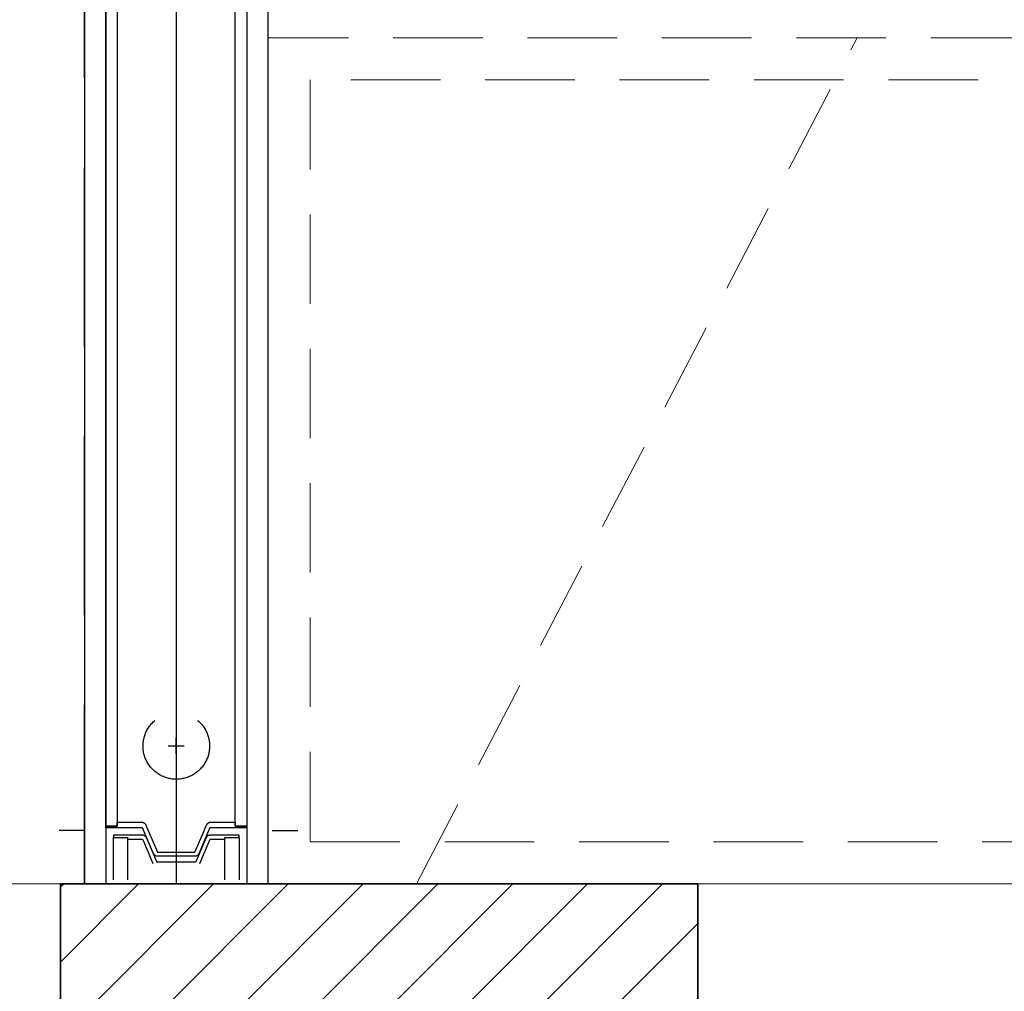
# Model space of a CAD drawing. Header units: millimetres. Extents: x -587 to 33545, y -26688 to 22494.
# Tile 185 of 256: x 11381 to 11451, y 9781 to 9850. Entities that reach past the tile are written whole.
import ezdxf

# ---------------------------------------------------------------- set-up
doc = ezdxf.new("R2010")
doc.units = ezdxf.units.MM
doc.header["$MEASUREMENT"] = 0
doc.linetypes.add('DASHED2', pattern=[9.525, 6.35, -3.175])
for name, color, linetype in [('_I_EKO_PODKLAD 3', 252, 'Continuous'), ('AVECO', 40, 'Continuous'), ('AVECO MODUŁY', 40, 'Continuous'), ('AVECO TORY', 7, 'Continuous')]:
    doc.layers.add(name, color=color, linetype=linetype)
for name, color, linetype, lineweight in [('A_istniejące ściany', 7, 'Continuous', 35), ('A_wyposażenie', 7, 'Continuous', 9), ('l.wypełnien', 253, 'Continuous', 5), ('Nowe_820-G Rysunki Obrazki_Nr_pióra__1', 7, 'Continuous', 13), ('wymiarowanie', 176, 'Continuous', 9)]:
    doc.layers.add(name, color=color, linetype=linetype, lineweight=lineweight)
doc.styles.add('styl2', font='simplex.shx')
doc.dimstyles.new('Skala 1-50', dxfattribs={"dimtxt": 12, "dimasz": 5, "dimexe": 1, "dimexo": 1, "dimgap": 1.5, "dimtad": 1, "dimdec": 1, "dimrnd": 0.5, "dimtxsty": 'styl2', "dimblk": 'ARCHTICK', "dimcen": 5, "dimadec": 0, "dimazin": 0, "dimtfac": 1, "dimtdec": 1, "dimtmove": 1, "dimatfit": 3, "dimldrblk": 'ARCHTICK', "dimfxl": 5, "dimfxlon": 1, "dimlwd": -1, "dimlwe": -1, "dimarcsym": 0})

# ---------------------------------------------------------------- blocks, each defined once
blk = doc.blocks.new('_ArchTick')
at = {"color": 0, "linetype": 'ByBlock', "const_width": 0.15}
blk.add_lwpolyline([(-0.5, -0.5), (0.5, 0.5)], dxfattribs=at)
blk = doc.blocks.new('*D6222')
at = {"layer": 'Defpoints', "color": 0}
for p in [(11385.332, 9892.385), (11234.132, 9788.833), (11385.332, 9788.833)]:
    blk.add_point(p, dxfattribs=at)
at = {"layer": 'wymiarowanie', "color": 0}
for p, q in [((11234.132, 9887.385), (11234.132, 9893.385)), ((11385.332, 9887.385), (11385.332, 9893.385)), ((11234.132, 9892.385), (11385.332, 9892.385))]:
    blk.add_line(p, q, dxfattribs=at)
at = {"layer": 'wymiarowanie', "color": 0, "xscale": 5, "yscale": 5, "zscale": 5, "rotation": 180}
blk.add_blockref('_ArchTick', (11234.132, 9892.385), dxfattribs=at)
at = {"layer": 'wymiarowanie', "color": 0, "xscale": 5, "yscale": 5, "zscale": 5}
blk.add_blockref('_ArchTick', (11385.332, 9892.385), dxfattribs=at)
at = {"layer": 'wymiarowanie', "color": 0, "insert": (11309.732, 9900.036), "char_height": 12, "attachment_point": 5, "style": 'styl2'}
blk.add_mtext('151', dxfattribs=at)
blk = doc.blocks.new('*D6223')
at = {"layer": 'Defpoints', "color": 0}
for p in [(11427.665, 9892.385), (11385.332, 9788.833), (11427.665, 9788.833)]:
    blk.add_point(p, dxfattribs=at)
at = {"layer": 'wymiarowanie', "color": 0}
for p, q in [((11385.332, 9887.385), (11385.332, 9893.385)), ((11427.665, 9887.385), (11427.665, 9893.385)), ((11385.332, 9892.385), (11427.665, 9892.385))]:
    blk.add_line(p, q, dxfattribs=at)
at = {"layer": 'wymiarowanie', "color": 0, "xscale": 5, "yscale": 5, "zscale": 5, "rotation": 180}
blk.add_blockref('_ArchTick', (11385.332, 9892.385), dxfattribs=at)
at = {"layer": 'wymiarowanie', "color": 0, "xscale": 5, "yscale": 5, "zscale": 5}
blk.add_blockref('_ArchTick', (11427.665, 9892.385), dxfattribs=at)
at = {"layer": 'wymiarowanie', "color": 0, "insert": (11406.499, 9900.738), "char_height": 12, "attachment_point": 5, "style": 'styl2'}
blk.add_mtext('42,5', dxfattribs=at)
blk = doc.blocks.new('*D6224')
at = {"layer": 'Defpoints', "color": 0}
for p in [(11579.289, 9892.385), (11427.665, 9788.833), (11579.289, 9788.833)]:
    blk.add_point(p, dxfattribs=at)
at = {"layer": 'wymiarowanie', "color": 0}
for p, q in [((11427.665, 9887.385), (11427.665, 9893.385)), ((11579.289, 9887.385), (11579.289, 9893.385)), ((11427.665, 9892.385), (11579.289, 9892.385))]:
    blk.add_line(p, q, dxfattribs=at)
at = {"layer": 'wymiarowanie', "color": 0, "xscale": 5, "yscale": 5, "zscale": 5, "rotation": 180}
blk.add_blockref('_ArchTick', (11427.665, 9892.385), dxfattribs=at)
at = {"layer": 'wymiarowanie', "color": 0, "xscale": 5, "yscale": 5, "zscale": 5}
blk.add_blockref('_ArchTick', (11579.289, 9892.385), dxfattribs=at)
at = {"layer": 'wymiarowanie', "color": 0, "insert": (11503.477, 9900.587), "char_height": 12, "attachment_point": 5, "style": 'styl2'}
blk.add_mtext('151,5', dxfattribs=at)

msp = doc.modelspace()

# ---------------------------------------------------------------- hatches: boundary and pattern name
at = {"layer": 'l.wypełnien'}
h = msp.add_hatch(dxfattribs=at)
h.set_pattern_fill('ANSI31', color=256, scale=30, style=0)
h.set_pattern_definition([(45, (0, 6.0705), (-2.6516504, 2.6516504), [])])
h.paths.add_polyline_path([(11391.259, 10408.593), (11391.259, 10365.413), (11839.145, 10365.413), (11839.145, 9788.833), (11774.022, 9788.833), (11774.022, 9771.9), (11774.022, 9760.893), (11774.022, 9745.653), (11839.145, 9745.653), (11882.325, 9745.653), (11882.325, 10528.82), (11866.239, 10528.82), (11854.385, 10528.82), (11839.145, 10528.82), (11839.145, 10408.593), (11426.819, 10408.593), (11426.819, 10558.453), (11401.419, 10558.453), (11401.419, 10408.593)])
h.paths.add_polyline_path([(11391.259, 10840.393), (11391.259, 10798.06), (11401.419, 10798.06), (11401.419, 10660.453), (11426.819, 10660.453), (11426.819, 10798.06), (11839.145, 10798.06), (11839.145, 10683.76), (11854.385, 10683.76), (11866.239, 10683.76), (11882.325, 10683.76), (11882.325, 11337.387), (11882.325, 11380.567), (11799.422, 11380.567), (11799.422, 11337.387), (11839.145, 11337.387), (11839.145, 11000.393), (11839.145, 10840.393), (11699.445, 10840.393), (11685.176, 10840.393), (11640.675, 10840.393), (11401.419, 10840.393)])
h.paths.add_polyline_path([(11477.619, 10812.453), (11477.619, 10826), (11497.939, 10826), (11497.939, 10812.453)], flags=16)
h.paths.add_polyline_path([(11438.672, 10826), (11438.672, 10812.453), (11457.299, 10812.453), (11457.299, 10826)], flags=16)
h.paths.add_polyline_path([(11429.289, 9745.653), (11429.289, 9788.833), (11384.132, 9788.833), (11384.132, 9745.653)])
h.paths.add_polyline_path([(11624.022, 9745.653), (11624.022, 9788.833), (11579.289, 9788.833), (11579.289, 9745.653)])

# ---------------------------------------------------------------- linework, layer by layer
at = {"layer": '_I_EKO_PODKLAD 3', "color": 5, "linetype": 'DASHED2', "ltscale": 2}
msp.add_line((11385.832, 9788.833), (11385.832, 10365.413), dxfattribs=at)
msp.add_line((11385.832, 9788.833), (11385.832, 10365.413), dxfattribs=at)
at = {"layer": 'A_istniejące ściany', "color": 7}
for points in [[(11429.289, 9788.833), (11384.132, 9788.833)], [(11384.132, 9788.833), (11384.132, 9745.653)], [(11429.289, 9745.653), (11429.289, 9788.833)]]:
    msp.add_lwpolyline(points, dxfattribs=at)
at = {"layer": 'A_wyposażenie', "color": 7, "linetype": 'DASHED2'}
msp.add_line((11409.358, 9788.833), (11440.588, 9848.833), dxfattribs=at)
msp.add_line((11409.358, 9788.833), (11440.588, 9848.833), dxfattribs=at)
for points in [[(11398.832, 9848.833), (11398.832, 9788.833), (11518.832, 9788.833), (11518.832, 9848.833)], [(11398.832, 9848.833), (11398.832, 9788.833), (11518.832, 9788.833), (11518.832, 9848.833)], [(11401.832, 9845.833), (11401.832, 9791.833), (11515.832, 9791.833), (11515.832, 9845.833)], [(11401.832, 9845.833), (11401.832, 9791.833), (11515.832, 9791.833), (11515.832, 9845.833)]]:
    msp.add_lwpolyline(points, close=True, dxfattribs=at)
at = {"layer": 'AVECO', "color": 7}
for p, q in [((11388.071, 9792.303), (11387.882, 9792.303)), ((11387.882, 9792.303), (11387.882, 9792.133)), ((11387.882, 9792.133), (11388.071, 9792.133)), ((11387.882, 9789.133), (11387.882, 9792.133)), ((11387.882, 9792.133), (11388.882, 9792.133)), ((11389.041, 9792.303), (11388.071, 9792.303)), ((11388.071, 9792.133), (11388.882, 9792.133)), ((11388.882, 9792.133), (11388.882, 9792.01)), ((11388.882, 9792.133), (11388.882, 9789.133)), ((11388.882, 9792.01), (11389.041, 9792.01)), ((11389.659, 9792.303), (11389.041, 9792.303)), ((11389.041, 9792.01), (11389.659, 9792.01)), ((11389.888, 9792.304), (11389.659, 9792.303)), ((11389.659, 9792.01), (11389.938, 9792.01)), ((11389.898, 9792.304), (11389.888, 9792.304)), ((11389.909, 9792.303), (11389.898, 9792.304)), ((11389.92, 9792.303), (11389.909, 9792.303)), ((11389.93, 9792.302), (11389.92, 9792.303)), ((11389.941, 9792.3), (11389.93, 9792.302)), ((11389.938, 9792.01), (11389.997, 9791.874)), ((11389.951, 9792.299), (11389.941, 9792.3)), ((11389.962, 9792.297), (11389.951, 9792.299)), ((11389.973, 9792.294), (11389.962, 9792.297)), ((11389.983, 9792.292), (11389.973, 9792.294)), ((11389.994, 9792.289), (11389.983, 9792.292)), ((11390.004, 9792.286), (11389.994, 9792.289)), ((11389.997, 9791.874), (11390.676, 9790.286)), ((11390.014, 9792.282), (11390.004, 9792.286)), ((11390.025, 9792.279), (11390.014, 9792.282)), ((11390.045, 9792.271), (11390.025, 9792.279)), ((11390.064, 9792.263), (11390.045, 9792.271)), ((11390.082, 9792.254), (11390.064, 9792.263)), ((11390.099, 9792.246), (11390.082, 9792.254)), ((11390.115, 9792.238), (11390.099, 9792.246)), ((11390.13, 9792.23), (11390.115, 9792.238)), ((11390.137, 9792.226), (11390.13, 9792.23)), ((11390.143, 9792.222), (11390.137, 9792.226)), ((11390.147, 9792.22), (11390.143, 9792.222)), ((11390.15, 9792.218), (11390.147, 9792.22)), ((11390.152, 9792.216), (11390.15, 9792.218)), ((11390.155, 9792.214), (11390.152, 9792.216)), ((11390.158, 9792.212), (11390.155, 9792.214)), ((11390.161, 9792.21), (11390.158, 9792.212)), ((11390.163, 9792.208), (11390.161, 9792.21)), ((11390.166, 9792.205), (11390.163, 9792.208)), ((11390.168, 9792.203), (11390.166, 9792.205)), ((11390.17, 9792.201), (11390.168, 9792.203)), ((11390.174, 9792.197), (11390.17, 9792.201)), ((11390.176, 9792.194), (11390.174, 9792.197)), ((11390.179, 9792.192), (11390.176, 9792.194)), ((11390.181, 9792.189), (11390.179, 9792.192)), ((11390.182, 9792.187), (11390.181, 9792.189)), ((11390.184, 9792.184), (11390.182, 9792.187)), ((11390.186, 9792.182), (11390.184, 9792.184)), ((11390.189, 9792.177), (11390.186, 9792.182)), ((11390.192, 9792.172), (11390.189, 9792.177)), ((11390.196, 9792.166), (11390.192, 9792.172)), ((11390.199, 9792.16), (11390.196, 9792.166)), ((11390.203, 9792.153), (11390.199, 9792.16)), ((11390.207, 9792.145), (11390.203, 9792.153)), ((11390.21, 9792.137), (11390.207, 9792.145)), ((11390.95, 9790.41), (11390.21, 9792.137)), ((11394.454, 9792.137), (11393.713, 9790.407)), ((11393.99, 9790.29), (11394.726, 9792.01)), ((11394.457, 9792.145), (11394.454, 9792.137)), ((11394.461, 9792.153), (11394.457, 9792.145)), ((11394.465, 9792.16), (11394.461, 9792.153)), ((11394.469, 9792.166), (11394.465, 9792.16)), ((11394.472, 9792.172), (11394.469, 9792.166)), ((11394.475, 9792.177), (11394.472, 9792.172)), ((11394.479, 9792.182), (11394.475, 9792.177)), ((11394.48, 9792.184), (11394.479, 9792.182)), ((11394.482, 9792.187), (11394.48, 9792.184)), ((11394.484, 9792.189), (11394.482, 9792.187)), ((11394.486, 9792.192), (11394.484, 9792.189)), ((11394.488, 9792.194), (11394.486, 9792.192)), ((11394.49, 9792.197), (11394.488, 9792.194)), ((11394.494, 9792.201), (11394.49, 9792.197)), ((11394.496, 9792.203), (11394.494, 9792.201)), ((11394.499, 9792.205), (11394.496, 9792.203)), ((11394.501, 9792.208), (11394.499, 9792.205)), ((11394.504, 9792.21), (11394.501, 9792.208)), ((11394.506, 9792.212), (11394.504, 9792.21)), ((11394.509, 9792.214), (11394.506, 9792.212)), ((11394.512, 9792.216), (11394.509, 9792.214)), ((11394.515, 9792.218), (11394.512, 9792.216)), ((11394.518, 9792.22), (11394.515, 9792.218)), ((11394.521, 9792.222), (11394.518, 9792.22)), ((11394.527, 9792.226), (11394.521, 9792.222)), ((11394.534, 9792.23), (11394.527, 9792.226)), ((11394.549, 9792.238), (11394.534, 9792.23)), ((11394.565, 9792.246), (11394.549, 9792.238)), ((11394.582, 9792.254), (11394.565, 9792.246)), ((11394.6, 9792.263), (11394.582, 9792.254)), ((11394.62, 9792.271), (11394.6, 9792.263)), ((11394.64, 9792.279), (11394.62, 9792.271)), ((11394.65, 9792.282), (11394.64, 9792.279)), ((11394.66, 9792.286), (11394.65, 9792.282)), ((11394.671, 9792.289), (11394.66, 9792.286)), ((11394.681, 9792.292), (11394.671, 9792.289)), ((11394.692, 9792.294), (11394.681, 9792.292)), ((11394.702, 9792.297), (11394.692, 9792.294)), ((11394.713, 9792.299), (11394.702, 9792.297)), ((11394.723, 9792.3), (11394.713, 9792.299)), ((11394.734, 9792.302), (11394.723, 9792.3)), ((11394.726, 9792.01), (11394.892, 9792.01)), ((11394.745, 9792.303), (11394.734, 9792.302)), ((11394.755, 9792.303), (11394.745, 9792.303)), ((11394.766, 9792.304), (11394.755, 9792.303)), ((11394.776, 9792.304), (11394.766, 9792.304)), ((11395.005, 9792.303), (11394.776, 9792.304)), ((11394.892, 9792.01), (11395.005, 9792.01)), ((11395.624, 9792.303), (11395.005, 9792.303)), ((11395.005, 9792.01), (11395.624, 9792.01)), ((11396.593, 9792.303), (11395.624, 9792.303)), ((11395.624, 9792.01), (11395.782, 9792.01)), ((11395.782, 9789.133), (11395.782, 9792.133)), ((11395.782, 9792.133), (11396.782, 9792.133)), ((11395.782, 9792.01), (11395.782, 9792.133)), ((11395.782, 9792.133), (11396.593, 9792.133)), ((11396.782, 9792.303), (11396.593, 9792.303)), ((11396.593, 9792.133), (11396.782, 9792.133)), ((11396.782, 9792.133), (11396.782, 9792.303)), ((11396.782, 9792.133), (11396.782, 9789.133)), ((11390.952, 9790.405), (11390.95, 9790.41)), ((11390.953, 9790.404), (11390.952, 9790.405)), ((11390.953, 9790.402), (11390.953, 9790.404)), ((11390.954, 9790.401), (11390.953, 9790.402)), ((11390.955, 9790.4), (11390.954, 9790.401)), ((11390.954, 9790.401), (11390.954, 9790.401)), ((11390.955, 9790.399), (11390.955, 9790.4)), ((11390.956, 9790.398), (11390.955, 9790.399)), ((11390.957, 9790.397), (11390.956, 9790.398)), ((11390.956, 9790.398), (11390.956, 9790.398)), ((11390.957, 9790.396), (11390.957, 9790.397)), ((11390.958, 9790.396), (11390.957, 9790.396)), ((11390.958, 9790.395), (11390.958, 9790.396)), ((11390.959, 9790.394), (11390.958, 9790.395)), ((11390.96, 9790.393), (11390.959, 9790.394)), ((11390.959, 9790.394), (11390.959, 9790.394)), ((11390.961, 9790.392), (11390.96, 9790.393)), ((11390.962, 9790.391), (11390.961, 9790.392)), ((11390.961, 9790.392), (11390.961, 9790.392)), ((11390.963, 9790.39), (11390.962, 9790.391)), ((11390.964, 9790.389), (11390.963, 9790.39)), ((11390.963, 9790.39), (11390.963, 9790.39)), ((11390.965, 9790.389), (11390.964, 9790.389)), ((11390.966, 9790.388), (11390.965, 9790.389)), ((11390.967, 9790.387), (11390.966, 9790.388)), ((11390.966, 9790.388), (11390.966, 9790.388)), ((11390.968, 9790.387), (11390.967, 9790.387)), ((11390.969, 9790.386), (11390.968, 9790.387)), ((11390.97, 9790.386), (11390.969, 9790.386)), ((11390.969, 9790.386), (11390.969, 9790.386)), ((11390.971, 9790.385), (11390.97, 9790.386)), ((11390.972, 9790.385), (11390.971, 9790.385)), ((11390.972, 9790.384), (11390.972, 9790.385)), ((11390.973, 9790.384), (11390.972, 9790.384)), ((11390.974, 9790.384), (11390.973, 9790.384)), ((11390.976, 9790.383), (11390.974, 9790.384)), ((11390.977, 9790.383), (11390.976, 9790.383)), ((11390.979, 9790.382), (11390.977, 9790.383)), ((11390.98, 9790.382), (11390.979, 9790.382)), ((11390.982, 9790.381), (11390.98, 9790.382)), ((11390.984, 9790.381), (11390.982, 9790.381)), ((11390.985, 9790.38), (11390.984, 9790.381)), ((11390.987, 9790.38), (11390.985, 9790.38)), ((11390.989, 9790.38), (11390.987, 9790.38)), ((11390.992, 9790.379), (11390.989, 9790.38)), ((11390.997, 9790.379), (11390.992, 9790.379)), ((11391.002, 9790.378), (11390.997, 9790.379)), ((11391.051, 9790.375), (11391.002, 9790.378)), ((11391.061, 9790.375), (11391.051, 9790.375)), ((11392.332, 9790.374), (11391.061, 9790.375)), ((11393.603, 9790.375), (11392.332, 9790.374)), ((11393.613, 9790.375), (11393.603, 9790.375)), ((11393.662, 9790.378), (11393.613, 9790.375)), ((11393.667, 9790.379), (11393.662, 9790.378)), ((11393.672, 9790.379), (11393.667, 9790.379)), ((11393.675, 9790.38), (11393.672, 9790.379)), ((11393.677, 9790.38), (11393.675, 9790.38)), ((11393.679, 9790.38), (11393.677, 9790.38)), ((11393.681, 9790.381), (11393.679, 9790.38)), ((11393.682, 9790.381), (11393.681, 9790.381)), ((11393.684, 9790.382), (11393.682, 9790.381)), ((11393.685, 9790.382), (11393.684, 9790.382)), ((11393.687, 9790.383), (11393.685, 9790.382)), ((11393.689, 9790.383), (11393.687, 9790.383)), ((11393.69, 9790.384), (11393.689, 9790.383)), ((11393.691, 9790.384), (11393.69, 9790.384)), ((11393.692, 9790.384), (11393.691, 9790.384)), ((11393.693, 9790.385), (11393.692, 9790.384)), ((11393.694, 9790.386), (11393.693, 9790.385)), ((11393.693, 9790.385), (11393.693, 9790.385)), ((11393.695, 9790.386), (11393.694, 9790.386)), ((11393.696, 9790.386), (11393.695, 9790.386)), ((11393.697, 9790.387), (11393.696, 9790.387)), ((11393.696, 9790.387), (11393.696, 9790.386)), ((11393.698, 9790.388), (11393.697, 9790.387)), ((11393.699, 9790.388), (11393.698, 9790.388)), ((11393.7, 9790.389), (11393.699, 9790.389)), ((11393.699, 9790.389), (11393.699, 9790.388)), ((11393.701, 9790.39), (11393.7, 9790.389)), ((11393.702, 9790.391), (11393.701, 9790.39)), ((11393.701, 9790.39), (11393.701, 9790.39)), ((11393.703, 9790.392), (11393.702, 9790.391)), ((11393.704, 9790.393), (11393.703, 9790.392)), ((11393.703, 9790.392), (11393.703, 9790.392)), ((11393.705, 9790.394), (11393.704, 9790.393)), ((11393.706, 9790.395), (11393.705, 9790.394)), ((11393.705, 9790.394), (11393.705, 9790.394)), ((11393.707, 9790.396), (11393.706, 9790.395)), ((11393.708, 9790.397), (11393.707, 9790.396)), ((11393.707, 9790.396), (11393.707, 9790.396)), ((11393.709, 9790.398), (11393.708, 9790.398)), ((11393.708, 9790.398), (11393.708, 9790.397)), ((11393.71, 9790.4), (11393.709, 9790.399)), ((11393.709, 9790.399), (11393.709, 9790.398)), ((11393.711, 9790.402), (11393.71, 9790.401)), ((11393.71, 9790.401), (11393.71, 9790.401)), ((11393.71, 9790.401), (11393.71, 9790.4)), ((11393.712, 9790.404), (11393.711, 9790.402)), ((11393.713, 9790.407), (11393.712, 9790.405)), ((11393.712, 9790.405), (11393.712, 9790.404))]:
    msp.add_line(p, q, dxfattribs=at)
at = {"layer": 'AVECO MODUŁY', "color": 7}
for p, q in [((11388.138, 10361.025), (11388.138, 9792.921)), ((11396.516, 9792.921), (11396.516, 10361.025)), ((11387.332, 9792.921), (11387.332, 9895.021)), ((11397.327, 9895.021), (11397.327, 9792.921)), ((11390.48, 9800.079), (11390.532, 9800.143)), ((11390.532, 9800.143), (11390.586, 9800.204)), ((11390.586, 9800.204), (11390.642, 9800.264)), ((11390.642, 9800.264), (11390.7, 9800.321)), ((11390.7, 9800.321), (11390.76, 9800.377)), ((11390.76, 9800.377), (11390.822, 9800.431)), ((11393.842, 9800.431), (11393.904, 9800.377)), ((11393.904, 9800.377), (11393.964, 9800.321)), ((11393.964, 9800.321), (11394.022, 9800.264)), ((11394.022, 9800.264), (11394.078, 9800.204)), ((11394.078, 9800.204), (11394.132, 9800.143)), ((11394.132, 9800.143), (11394.184, 9800.079)), ((11390.093, 9799.362), (11390.12, 9799.439)), ((11390.12, 9799.439), (11390.15, 9799.515)), ((11390.15, 9799.515), (11390.183, 9799.591)), ((11390.183, 9799.591), (11390.218, 9799.665)), ((11390.218, 9799.665), (11390.255, 9799.737)), ((11390.255, 9799.737), (11390.296, 9799.809)), ((11390.296, 9799.809), (11390.338, 9799.879)), ((11390.338, 9799.879), (11390.383, 9799.947)), ((11390.383, 9799.947), (11390.431, 9800.014)), ((11390.431, 9800.014), (11390.48, 9800.079)), ((11394.184, 9800.079), (11394.234, 9800.014)), ((11394.234, 9800.014), (11394.281, 9799.947)), ((11394.281, 9799.947), (11394.326, 9799.879)), ((11394.326, 9799.879), (11394.369, 9799.809)), ((11394.369, 9799.809), (11394.409, 9799.737)), ((11394.409, 9799.737), (11394.446, 9799.665)), ((11394.446, 9799.665), (11394.481, 9799.591)), ((11394.481, 9799.591), (11394.514, 9799.515)), ((11394.514, 9799.515), (11394.544, 9799.439)), ((11394.544, 9799.439), (11394.571, 9799.362)), ((11389.973, 9798.638), (11389.975, 9798.72)), ((11389.975, 9798.72), (11389.98, 9798.801)), ((11389.98, 9798.801), (11389.988, 9798.883)), ((11389.988, 9798.883), (11389.998, 9798.964)), ((11389.998, 9798.964), (11390.012, 9799.045)), ((11390.012, 9799.045), (11390.028, 9799.125)), ((11390.028, 9799.125), (11390.047, 9799.205)), ((11390.047, 9799.205), (11390.069, 9799.284)), ((11390.069, 9799.284), (11390.093, 9799.362)), ((11392.332, 9798.05), (11392.332, 9799.184)), ((11394.571, 9799.362), (11394.596, 9799.284)), ((11394.596, 9799.284), (11394.617, 9799.205)), ((11394.617, 9799.205), (11394.636, 9799.125)), ((11394.636, 9799.125), (11394.653, 9799.045)), ((11394.653, 9799.045), (11394.666, 9798.964)), ((11394.666, 9798.964), (11394.677, 9798.883)), ((11394.677, 9798.883), (11394.684, 9798.801)), ((11394.684, 9798.801), (11394.689, 9798.72)), ((11394.689, 9798.72), (11394.692, 9798.638)), ((11389.973, 9798.556), (11389.973, 9798.638)), ((11389.977, 9798.474), (11389.973, 9798.556)), ((11389.983, 9798.392), (11389.977, 9798.474)), ((11389.993, 9798.311), (11389.983, 9798.392)), ((11390.005, 9798.23), (11389.993, 9798.311)), ((11390.019, 9798.149), (11390.005, 9798.23)), ((11390.037, 9798.069), (11390.019, 9798.149)), ((11390.058, 9797.99), (11390.037, 9798.069)), ((11391.765, 9798.617), (11392.899, 9798.617)), ((11394.627, 9798.069), (11394.607, 9797.99)), ((11394.645, 9798.149), (11394.627, 9798.069)), ((11394.66, 9798.23), (11394.645, 9798.149)), ((11394.672, 9798.311), (11394.66, 9798.23)), ((11394.681, 9798.392), (11394.672, 9798.311)), ((11394.687, 9798.474), (11394.681, 9798.392)), ((11394.691, 9798.556), (11394.687, 9798.474)), ((11394.692, 9798.638), (11394.691, 9798.556)), ((11390.081, 9797.912), (11390.058, 9797.99)), ((11390.106, 9797.834), (11390.081, 9797.912)), ((11390.135, 9797.757), (11390.106, 9797.834)), ((11390.166, 9797.681), (11390.135, 9797.757)), ((11390.2, 9797.607), (11390.166, 9797.681)), ((11390.236, 9797.533), (11390.2, 9797.607)), ((11390.275, 9797.461), (11390.236, 9797.533)), ((11390.317, 9797.391), (11390.275, 9797.461)), ((11390.36, 9797.321), (11390.317, 9797.391)), ((11390.407, 9797.254), (11390.36, 9797.321)), ((11394.304, 9797.321), (11394.258, 9797.254)), ((11394.348, 9797.391), (11394.304, 9797.321)), ((11394.389, 9797.461), (11394.348, 9797.391)), ((11394.428, 9797.533), (11394.389, 9797.461)), ((11394.464, 9797.607), (11394.428, 9797.533)), ((11394.498, 9797.681), (11394.464, 9797.607)), ((11394.529, 9797.757), (11394.498, 9797.681)), ((11394.558, 9797.834), (11394.529, 9797.757)), ((11394.584, 9797.912), (11394.558, 9797.834)), ((11394.607, 9797.99), (11394.584, 9797.912)), ((11390.455, 9797.188), (11390.407, 9797.254)), ((11390.506, 9797.123), (11390.455, 9797.188)), ((11390.559, 9797.061), (11390.506, 9797.123)), ((11390.614, 9797), (11390.559, 9797.061)), ((11390.671, 9796.942), (11390.614, 9797)), ((11390.73, 9796.885), (11390.671, 9796.942)), ((11390.791, 9796.83), (11390.73, 9796.885)), ((11390.854, 9796.778), (11390.791, 9796.83)), ((11390.919, 9796.728), (11390.854, 9796.778)), ((11390.985, 9796.68), (11390.919, 9796.728)), ((11391.053, 9796.634), (11390.985, 9796.68)), ((11391.123, 9796.591), (11391.053, 9796.634)), ((11393.611, 9796.634), (11393.541, 9796.591)), ((11393.679, 9796.68), (11393.611, 9796.634)), ((11393.745, 9796.728), (11393.679, 9796.68)), ((11393.81, 9796.778), (11393.745, 9796.728)), ((11393.873, 9796.83), (11393.81, 9796.778)), ((11393.934, 9796.885), (11393.873, 9796.83)), ((11393.993, 9796.942), (11393.934, 9796.885)), ((11394.05, 9797), (11393.993, 9796.942)), ((11394.106, 9797.061), (11394.05, 9797)), ((11394.158, 9797.123), (11394.106, 9797.061)), ((11394.209, 9797.188), (11394.158, 9797.123)), ((11394.258, 9797.254), (11394.209, 9797.188)), ((11391.194, 9796.55), (11391.123, 9796.591)), ((11391.266, 9796.512), (11391.194, 9796.55)), ((11391.34, 9796.476), (11391.266, 9796.512)), ((11391.415, 9796.443), (11391.34, 9796.476)), ((11391.491, 9796.413), (11391.415, 9796.443)), ((11391.568, 9796.385), (11391.491, 9796.413)), ((11391.646, 9796.36), (11391.568, 9796.385)), ((11391.725, 9796.337), (11391.646, 9796.36)), ((11391.804, 9796.318), (11391.725, 9796.337)), ((11391.884, 9796.301), (11391.804, 9796.318)), ((11391.965, 9796.286), (11391.884, 9796.301)), ((11392.046, 9796.275), (11391.965, 9796.286)), ((11392.128, 9796.267), (11392.046, 9796.275)), ((11392.209, 9796.261), (11392.128, 9796.267)), ((11392.291, 9796.258), (11392.209, 9796.261)), ((11392.373, 9796.258), (11392.291, 9796.258)), ((11392.455, 9796.261), (11392.373, 9796.258)), ((11392.537, 9796.267), (11392.455, 9796.261)), ((11392.618, 9796.275), (11392.537, 9796.267)), ((11392.699, 9796.286), (11392.618, 9796.275)), ((11392.78, 9796.301), (11392.699, 9796.286)), ((11392.86, 9796.318), (11392.78, 9796.301)), ((11392.94, 9796.337), (11392.86, 9796.318)), ((11393.018, 9796.36), (11392.94, 9796.337)), ((11393.096, 9796.385), (11393.018, 9796.36)), ((11393.173, 9796.413), (11393.096, 9796.385)), ((11393.249, 9796.443), (11393.173, 9796.413)), ((11393.324, 9796.476), (11393.249, 9796.443)), ((11393.398, 9796.512), (11393.324, 9796.476)), ((11393.47, 9796.55), (11393.398, 9796.512)), ((11393.541, 9796.591), (11393.47, 9796.55)), ((11388.138, 9793.222), (11388.762, 9793.222)), ((11388.138, 9793.021), (11388.138, 9793.222)), ((11388.762, 9793.222), (11389.872, 9793.222)), ((11389.872, 9793.222), (11389.884, 9793.221)), ((11389.884, 9793.221), (11389.895, 9793.22)), ((11389.895, 9793.22), (11389.907, 9793.219)), ((11389.907, 9793.219), (11389.919, 9793.217)), ((11389.919, 9793.217), (11389.931, 9793.215)), ((11389.931, 9793.215), (11389.943, 9793.212)), ((11389.943, 9793.212), (11389.954, 9793.209)), ((11389.954, 9793.209), (11389.966, 9793.205)), ((11389.966, 9793.205), (11389.972, 9793.204)), ((11389.972, 9793.204), (11389.978, 9793.202)), ((11389.978, 9793.202), (11389.983, 9793.199)), ((11389.983, 9793.199), (11389.989, 9793.197)), ((11389.989, 9793.197), (11389.995, 9793.195)), ((11389.995, 9793.195), (11390.001, 9793.192)), ((11390.001, 9793.192), (11390.006, 9793.19)), ((11390.006, 9793.19), (11390.012, 9793.187)), ((11390.012, 9793.187), (11390.017, 9793.185)), ((11390.017, 9793.185), (11390.023, 9793.182)), ((11390.023, 9793.182), (11390.028, 9793.179)), ((11390.028, 9793.179), (11390.034, 9793.176)), ((11390.034, 9793.176), (11390.039, 9793.173)), ((11390.039, 9793.173), (11390.044, 9793.169)), ((11390.044, 9793.169), (11390.05, 9793.166)), ((11390.05, 9793.166), (11390.055, 9793.163)), ((11390.055, 9793.163), (11390.06, 9793.159)), ((11390.06, 9793.159), (11390.065, 9793.156)), ((11390.065, 9793.156), (11390.07, 9793.152)), ((11390.07, 9793.152), (11390.075, 9793.148)), ((11390.075, 9793.148), (11390.08, 9793.144)), ((11390.08, 9793.144), (11390.085, 9793.14)), ((11390.085, 9793.14), (11390.089, 9793.136)), ((11390.089, 9793.136), (11390.094, 9793.132)), ((11390.094, 9793.132), (11390.099, 9793.128)), ((11390.099, 9793.128), (11390.103, 9793.124)), ((11390.103, 9793.124), (11390.107, 9793.12)), ((11390.107, 9793.12), (11390.112, 9793.115)), ((11390.112, 9793.115), (11390.12, 9793.106)), ((11394.534, 9793.106), (11394.542, 9793.115)), ((11394.542, 9793.115), (11394.546, 9793.12)), ((11394.546, 9793.12), (11394.551, 9793.124)), ((11394.551, 9793.124), (11394.555, 9793.128)), ((11394.555, 9793.128), (11394.56, 9793.132)), ((11394.56, 9793.132), (11394.564, 9793.136)), ((11394.564, 9793.136), (11394.569, 9793.14)), ((11394.569, 9793.14), (11394.574, 9793.144)), ((11394.574, 9793.144), (11394.579, 9793.148)), ((11394.579, 9793.148), (11394.584, 9793.152)), ((11394.584, 9793.152), (11394.589, 9793.156)), ((11394.589, 9793.156), (11394.594, 9793.159)), ((11394.594, 9793.159), (11394.599, 9793.163)), ((11394.599, 9793.163), (11394.604, 9793.166)), ((11394.604, 9793.166), (11394.609, 9793.169)), ((11394.609, 9793.169), (11394.615, 9793.173)), ((11394.615, 9793.173), (11394.62, 9793.176)), ((11394.62, 9793.176), (11394.626, 9793.179)), ((11394.626, 9793.179), (11394.631, 9793.182)), ((11394.631, 9793.182), (11394.637, 9793.185)), ((11394.637, 9793.185), (11394.642, 9793.187)), ((11394.642, 9793.187), (11394.648, 9793.19)), ((11394.648, 9793.19), (11394.653, 9793.192)), ((11394.653, 9793.192), (11394.659, 9793.195)), ((11394.659, 9793.195), (11394.665, 9793.197)), ((11394.665, 9793.197), (11394.671, 9793.199)), ((11394.671, 9793.199), (11394.676, 9793.202)), ((11394.676, 9793.202), (11394.682, 9793.204)), ((11394.682, 9793.204), (11394.688, 9793.205)), ((11394.688, 9793.205), (11394.7, 9793.209)), ((11394.7, 9793.209), (11394.711, 9793.212)), ((11394.711, 9793.212), (11394.723, 9793.215)), ((11394.723, 9793.215), (11394.735, 9793.217)), ((11394.735, 9793.217), (11394.747, 9793.219)), ((11394.747, 9793.219), (11394.759, 9793.22)), ((11394.759, 9793.22), (11394.77, 9793.221)), ((11394.77, 9793.221), (11394.782, 9793.222)), ((11394.782, 9793.222), (11396.516, 9793.222)), ((11396.516, 9793.222), (11396.516, 9793.021)), ((11385.839, 9792.621), (11384.025, 9792.621)), ((11387.327, 9792.821), (11387.327, 9792.921)), ((11387.327, 9792.921), (11388.138, 9792.921)), ((11388.138, 9792.821), (11387.327, 9792.821)), ((11387.332, 9792.849), (11387.332, 9792.949)), ((11388.138, 9792.921), (11387.332, 9792.921)), ((11388.138, 9792.921), (11388.138, 9793.021)), ((11389.157, 9792.821), (11388.138, 9792.821)), ((11389.552, 9792.821), (11389.157, 9792.821)), ((11389.936, 9792.821), (11389.552, 9792.821)), ((11390.728, 9790.97), (11389.936, 9792.821)), ((11390.12, 9793.106), (11390.128, 9793.097)), ((11390.128, 9793.097), (11390.136, 9793.088)), ((11390.136, 9793.088), (11390.143, 9793.078)), ((11390.143, 9793.078), (11390.15, 9793.069)), ((11390.15, 9793.069), (11390.156, 9793.059)), ((11390.156, 9793.059), (11390.162, 9793.049)), ((11390.162, 9793.049), (11390.168, 9793.039)), ((11390.168, 9793.039), (11390.177, 9793.02)), ((11390.177, 9793.02), (11390.181, 9793.012)), ((11390.181, 9793.012), (11390.999, 9791.098)), ((11393.654, 9791.098), (11394.228, 9792.438)), ((11394.552, 9792.433), (11393.926, 9790.97)), ((11394.228, 9792.438), (11394.476, 9793.02)), ((11394.476, 9793.02), (11394.48, 9793.028)), ((11394.48, 9793.028), (11394.486, 9793.039)), ((11394.486, 9793.039), (11394.491, 9793.049)), ((11394.491, 9793.049), (11394.498, 9793.059)), ((11394.498, 9793.059), (11394.504, 9793.069)), ((11394.504, 9793.069), (11394.511, 9793.078)), ((11394.511, 9793.078), (11394.518, 9793.088)), ((11394.518, 9793.088), (11394.526, 9793.097)), ((11394.526, 9793.097), (11394.534, 9793.106)), ((11394.718, 9792.821), (11394.552, 9792.433)), ((11395.497, 9792.821), (11394.718, 9792.821)), ((11396.516, 9792.821), (11395.497, 9792.821)), ((11396.516, 9793.021), (11396.516, 9792.921)), ((11396.516, 9792.921), (11396.827, 9792.921)), ((11397.327, 9792.921), (11396.516, 9792.921)), ((11397.327, 9792.821), (11396.516, 9792.821)), ((11396.827, 9792.921), (11397.327, 9792.921)), ((11397.327, 9792.921), (11397.327, 9792.821)), ((11399.136, 9792.621), (11400.95, 9792.621)), ((11390.999, 9791.098), (11392.015, 9791.098)), ((11392.015, 9791.098), (11393.654, 9791.098)), ((11390.73, 9790.966), (11390.728, 9790.97)), ((11390.732, 9790.961), (11390.73, 9790.966)), ((11390.735, 9790.956), (11390.732, 9790.961)), ((11390.737, 9790.952), (11390.735, 9790.956)), ((11390.74, 9790.947), (11390.737, 9790.952)), ((11390.743, 9790.942), (11390.74, 9790.947)), ((11390.746, 9790.938), (11390.743, 9790.942)), ((11390.749, 9790.933), (11390.746, 9790.938)), ((11390.752, 9790.929), (11390.749, 9790.933)), ((11390.755, 9790.924), (11390.752, 9790.929)), ((11390.758, 9790.92), (11390.755, 9790.924)), ((11390.761, 9790.916), (11390.758, 9790.92)), ((11390.764, 9790.911), (11390.761, 9790.916)), ((11390.768, 9790.907), (11390.764, 9790.911)), ((11390.771, 9790.903), (11390.768, 9790.907)), ((11390.775, 9790.899), (11390.771, 9790.903)), ((11390.779, 9790.894), (11390.775, 9790.899)), ((11390.783, 9790.89), (11390.779, 9790.894)), ((11390.787, 9790.886), (11390.783, 9790.89)), ((11390.79, 9790.882), (11390.787, 9790.886)), ((11390.795, 9790.879), (11390.79, 9790.882)), ((11390.799, 9790.875), (11390.795, 9790.879)), ((11390.803, 9790.871), (11390.799, 9790.875)), ((11390.807, 9790.867), (11390.803, 9790.871)), ((11390.811, 9790.864), (11390.807, 9790.867)), ((11390.816, 9790.86), (11390.811, 9790.864)), ((11390.82, 9790.857), (11390.816, 9790.86)), ((11390.825, 9790.854), (11390.82, 9790.857)), ((11390.83, 9790.85), (11390.825, 9790.854)), ((11390.834, 9790.847), (11390.83, 9790.85)), ((11390.839, 9790.844), (11390.834, 9790.847)), ((11390.844, 9790.841), (11390.839, 9790.844)), ((11390.849, 9790.838), (11390.844, 9790.841)), ((11390.853, 9790.836), (11390.849, 9790.838)), ((11390.858, 9790.833), (11390.853, 9790.836)), ((11390.863, 9790.83), (11390.858, 9790.833)), ((11390.868, 9790.828), (11390.863, 9790.83)), ((11390.873, 9790.825), (11390.868, 9790.828)), ((11390.879, 9790.823), (11390.873, 9790.825)), ((11390.884, 9790.821), (11390.879, 9790.823)), ((11390.889, 9790.819), (11390.884, 9790.821)), ((11390.894, 9790.817), (11390.889, 9790.819)), ((11390.899, 9790.815), (11390.894, 9790.817)), ((11390.904, 9790.813), (11390.899, 9790.815)), ((11390.91, 9790.811), (11390.904, 9790.813)), ((11390.915, 9790.81), (11390.91, 9790.811)), ((11390.92, 9790.808), (11390.915, 9790.81)), ((11390.926, 9790.807), (11390.92, 9790.808)), ((11390.931, 9790.806), (11390.926, 9790.807)), ((11390.936, 9790.804), (11390.931, 9790.806)), ((11390.942, 9790.803), (11390.936, 9790.804)), ((11390.947, 9790.802), (11390.942, 9790.803)), ((11390.952, 9790.801), (11390.947, 9790.802)), ((11390.957, 9790.801), (11390.952, 9790.801)), ((11390.963, 9790.8), (11390.957, 9790.801)), ((11390.968, 9790.799), (11390.963, 9790.8)), ((11390.973, 9790.799), (11390.968, 9790.799)), ((11390.979, 9790.798), (11390.973, 9790.799)), ((11390.984, 9790.798), (11390.979, 9790.798)), ((11390.989, 9790.798), (11390.984, 9790.798)), ((11390.999, 9790.798), (11390.989, 9790.798)), ((11393.665, 9790.798), (11390.999, 9790.798)), ((11393.67, 9790.798), (11393.665, 9790.798)), ((11393.675, 9790.798), (11393.67, 9790.798)), ((11393.681, 9790.799), (11393.675, 9790.798)), ((11393.686, 9790.799), (11393.681, 9790.799)), ((11393.691, 9790.8), (11393.686, 9790.799)), ((11393.696, 9790.801), (11393.691, 9790.8)), ((11393.702, 9790.801), (11393.696, 9790.801)), ((11393.707, 9790.802), (11393.702, 9790.801)), ((11393.712, 9790.803), (11393.707, 9790.802)), ((11393.718, 9790.804), (11393.712, 9790.803)), ((11393.723, 9790.806), (11393.718, 9790.804)), ((11393.728, 9790.807), (11393.723, 9790.806)), ((11393.734, 9790.808), (11393.728, 9790.807)), ((11393.739, 9790.81), (11393.734, 9790.808)), ((11393.744, 9790.811), (11393.739, 9790.81)), ((11393.749, 9790.813), (11393.744, 9790.811)), ((11393.755, 9790.815), (11393.749, 9790.813)), ((11393.76, 9790.817), (11393.755, 9790.815)), ((11393.765, 9790.819), (11393.76, 9790.817)), ((11393.77, 9790.821), (11393.765, 9790.819)), ((11393.775, 9790.823), (11393.77, 9790.821)), ((11393.78, 9790.825), (11393.775, 9790.823)), ((11393.786, 9790.828), (11393.78, 9790.825)), ((11393.791, 9790.83), (11393.786, 9790.828)), ((11393.796, 9790.833), (11393.791, 9790.83)), ((11393.8, 9790.836), (11393.796, 9790.833)), ((11393.805, 9790.838), (11393.8, 9790.836)), ((11393.81, 9790.841), (11393.805, 9790.838)), ((11393.815, 9790.844), (11393.81, 9790.841)), ((11393.82, 9790.847), (11393.815, 9790.844)), ((11393.824, 9790.85), (11393.82, 9790.847)), ((11393.829, 9790.854), (11393.824, 9790.85)), ((11393.834, 9790.857), (11393.829, 9790.854)), ((11393.838, 9790.86), (11393.834, 9790.857)), ((11393.842, 9790.864), (11393.838, 9790.86)), ((11393.847, 9790.867), (11393.842, 9790.864)), ((11393.851, 9790.871), (11393.847, 9790.867)), ((11393.855, 9790.875), (11393.851, 9790.871)), ((11393.859, 9790.879), (11393.855, 9790.875)), ((11393.863, 9790.882), (11393.859, 9790.879)), ((11393.867, 9790.886), (11393.863, 9790.882)), ((11393.871, 9790.89), (11393.867, 9790.886)), ((11393.875, 9790.894), (11393.871, 9790.89)), ((11393.879, 9790.899), (11393.875, 9790.894)), ((11393.882, 9790.903), (11393.879, 9790.899)), ((11393.886, 9790.907), (11393.882, 9790.903)), ((11393.889, 9790.911), (11393.886, 9790.907)), ((11393.893, 9790.916), (11393.889, 9790.911)), ((11393.896, 9790.92), (11393.893, 9790.916)), ((11393.899, 9790.924), (11393.896, 9790.92)), ((11393.902, 9790.929), (11393.899, 9790.924)), ((11393.905, 9790.933), (11393.902, 9790.929)), ((11393.908, 9790.938), (11393.905, 9790.933)), ((11393.911, 9790.942), (11393.908, 9790.938)), ((11393.914, 9790.947), (11393.911, 9790.942)), ((11393.916, 9790.952), (11393.914, 9790.947)), ((11393.919, 9790.956), (11393.916, 9790.952)), ((11393.921, 9790.961), (11393.919, 9790.956)), ((11393.924, 9790.966), (11393.921, 9790.961)), ((11393.926, 9790.97), (11393.924, 9790.966))]:
    msp.add_line(p, q, dxfattribs=at)
at = {"layer": 'AVECO TORY', "color": 7}
for p, q in [((11385.832, 10365.413), (11385.832, 9788.833)), ((11387.332, 10365.413), (11387.332, 9788.833)), ((11392.332, 10365.413), (11392.332, 9788.833)), ((11397.332, 10365.413), (11397.332, 9788.833)), ((11398.832, 10365.413), (11398.832, 9788.833))]:
    msp.add_line(p, q, dxfattribs=at)
at = {"layer": 'Nowe_820-G Rysunki Obrazki_Nr_pióra__1', "color": 7, "linetype": 'Continuous', "lineweight": 13}
for points in [[(11213.459, 9788.833), (11774.022, 9788.833)], [(11232.932, 9788.833), (11385.332, 9788.833)], [(11427.665, 9788.833), (11580.912, 9788.833)]]:
    msp.add_lwpolyline(points, dxfattribs=at)

# ---------------------------------------------------------------- dimensions: what is measured, and where the dimension line sits
at = {"layer": 'wymiarowanie'}
for base, p1, p2, picture, middle in [((11427.665, 9892.385), (11385.332, 9788.833), (11427.665, 9788.833), '*D6223', (11406.499, 9900.738)), ((11579.289, 9892.385), (11427.665, 9788.833), (11579.289, 9788.833), '*D6224', (11503.477, 9900.587)), ((11385.332, 9892.385), (11234.132, 9788.833), (11385.332, 9788.833), '*D6222', (11309.732, 9900.036))]:
    dim = msp.add_linear_dim(base=base, p1=p1, p2=p2, dimstyle='Skala 1-50', dxfattribs=at)
    dim.commit()
    dim.dimension.update_dxf_attribs({"geometry": picture, "text_midpoint": middle})

doc.saveas('drawing.dxf')
